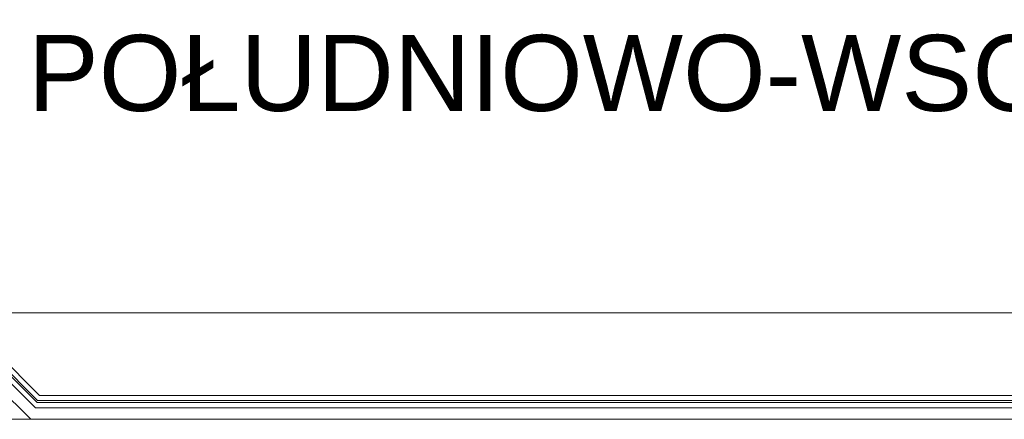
# Model space of a CAD drawing. Extents: x 256490 to 7565828, y -103950 to 5881792.
# Tile 45 of 101: x 263910 to 270384, y -68388 to -65760. Entities that reach past the tile are written whole.
import ezdxf

# ---------------------------------------------------------------- set-up
doc = ezdxf.new("R2010")
doc.units = 0
doc.header["$MEASUREMENT"] = 0
doc.layers.add('linii', color=7, linetype='Continuous', lineweight=15)
doc.styles.add('ARIAL', font='arial.ttf')

# ---------------------------------------------------------------- blocks, each defined once
blk = doc.blocks.new('FGFGF')
at = {"layer": 'linii'}
for p, q in [((278542, -56071.7), (279245.3, -56771.7)), ((279276.1, -56696.8), (278650.6, -56071.7)), ((279287.4, -56662), (278696.7, -56071.7)), ((278714.2, -56071.7), (279291, -56647.8)), ((278760.3, -56071.7), (279303.4, -56614.1))]:
    blk.add_line(p, q, dxfattribs=at)

msp = doc.modelspace()

# ---------------------------------------------------------------- linework, layer by layer
at = {"layer": 'linii'}
for p, q in [((277365.2, -68230.6, 0), (264041, -68230.5, 0)), ((264024.9, -68278.4, 0), (277381.5, -68278.4, 0)), ((264028.5, -68264.1, 0), (277377.9, -68264.1, 0)), ((264013.6, -68313.2, 0), (277392.8, -68313.2, 0))]:
    msp.add_line(p, q, dxfattribs=at)
msp.add_lwpolyline([(277401, -67688), (279192.6, -67688), (279192.6, -68388), (262192.6, -68388), (262192.6, -67688), (276187.6, -67688)], dxfattribs=at)

# ---------------------------------------------------------------- block references
msp.add_blockref('FGFGF', (-15262.6, -11616.3), dxfattribs=at)

# ---------------------------------------------------------------- texts
at = {"layer": 'Defpoints', "lineweight": 35, "insert": (267214.3, -65860.3), "char_height": 500, "width": 14416.39, "attachment_point": 2, "style": 'ARIAL'}
msp.add_mtext('\\pxql;ELEWACJA {POŁUDNIOWO-WSCHODNIA}', dxfattribs=at)

doc.saveas('drawing.dxf')
